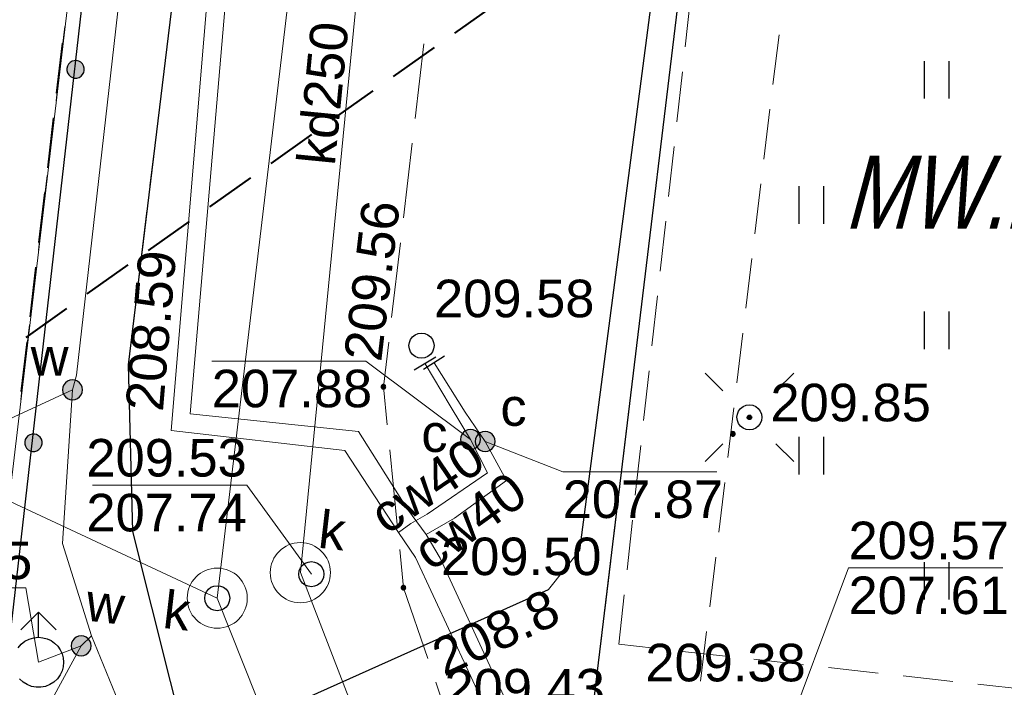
# Model space of a CAD drawing. Header units: metres. Extents: x 7419414 to 7419803, y 5549484 to 5549731.
# Tile 47 of 102: x 7419577 to 7419597, y 5549523 to 5549537. Entities that reach past the tile are written whole.
import ezdxf
from ezdxf.enums import TextEntityAlignment as Align

# ---------------------------------------------------------------- set-up
doc = ezdxf.new("R2010")
doc.units = ezdxf.units.M
doc.header["$MEASUREMENT"] = 0
doc.layers.get('0').update_dxf_attribs({"color": 250})
for name, color, linetype, lineweight in [('EGBP', 7, 'Continuous', 13), ('EGDE', 7, 'Continuous', 13), ('EGUG', 96, 'Continuous', 13), ('GUPPRZ_O', 7, 'Continuous', 13), ('LINIE ROZGRANICZAJĄCE MPZP', 212, 'Continuous', 0), ('OTKC', 7, 'Continuous', 13), ('OTKJ', 7, 'Continuous', 13), ('OTKK', 7, 'Continuous', 30), ('OTOO', 7, 'Continuous', 30), ('OTRS_O', 7, 'Continuous', 13), ('OTZT', 7, 'Continuous', 13), ('SUCP', 212, 'Continuous', 13), ('SUCP_O', 212, 'Continuous', 13), ('SUCW_O', 212, 'Continuous', 13), ('SUEP', 1, 'Continuous', 13), ('SUKP', 36, 'Continuous', 13), ('SUKP_O', 36, 'Continuous', 13), ('SULO', 7, 'Continuous', 30), ('SUPK', 7, 'Continuous', 13), ('SUPW_O', 7, 'Continuous', 13), ('SUWP', 5, 'Continuous', 13), ('SUWW_O', 5, 'Continuous', 13), ('TABELA', 8, 'Continuous', 0)]:
    doc.layers.add(name, color=color, linetype=linetype, lineweight=lineweight)
doc.styles.add('Arial', font='arial.ttf')

msp = doc.modelspace()

# ---------------------------------------------------------------- hatches: boundary and pattern name
at = {"linetype": 'Continuous'}
for points in [[(7419578.54, 5549535.651), (7419578.496, 5549535.662), (7419578.456, 5549535.684), (7419578.423, 5549535.716), (7419578.4, 5549535.755), (7419578.387, 5549535.799), (7419578.386, 5549535.845), (7419578.397, 5549535.889), (7419578.419, 5549535.929), (7419578.451, 5549535.962), (7419578.49, 5549535.985), (7419578.534, 5549535.998), (7419578.58, 5549535.999), (7419578.624, 5549535.988), (7419578.664, 5549535.966), (7419578.697, 5549535.934), (7419578.72, 5549535.895), (7419578.733, 5549535.851), (7419578.734, 5549535.805), (7419578.723, 5549535.761), (7419578.701, 5549535.721), (7419578.669, 5549535.688), (7419578.63, 5549535.665), (7419578.586, 5549535.652)], [(7419578.54, 5549535.651), (7419578.496, 5549535.662), (7419578.456, 5549535.684), (7419578.423, 5549535.716), (7419578.4, 5549535.755), (7419578.387, 5549535.799), (7419578.386, 5549535.845), (7419578.397, 5549535.889), (7419578.419, 5549535.929), (7419578.451, 5549535.962), (7419578.49, 5549535.985), (7419578.534, 5549535.998), (7419578.58, 5549535.999), (7419578.624, 5549535.988), (7419578.664, 5549535.966), (7419578.697, 5549535.934), (7419578.72, 5549535.895), (7419578.733, 5549535.851), (7419578.734, 5549535.805), (7419578.723, 5549535.761), (7419578.701, 5549535.721), (7419578.669, 5549535.688), (7419578.63, 5549535.665), (7419578.586, 5549535.652)], [(7419578.5, 5549529.23), (7419578.448, 5549529.237), (7419578.4, 5549529.257), (7419578.359, 5549529.289), (7419578.327, 5549529.33), (7419578.307, 5549529.378), (7419578.3, 5549529.43), (7419578.307, 5549529.482), (7419578.327, 5549529.53), (7419578.359, 5549529.571), (7419578.4, 5549529.603), (7419578.448, 5549529.623), (7419578.5, 5549529.63), (7419578.552, 5549529.623), (7419578.6, 5549529.603), (7419578.641, 5549529.571), (7419578.673, 5549529.53), (7419578.693, 5549529.482), (7419578.7, 5549529.43), (7419578.693, 5549529.378), (7419578.673, 5549529.33), (7419578.641, 5549529.289), (7419578.6, 5549529.257), (7419578.552, 5549529.237)], [(7419584.71, 5549529.445), (7419584.698, 5549529.447), (7419584.687, 5549529.451), (7419584.678, 5549529.458), (7419584.671, 5549529.468), (7419584.667, 5549529.478), (7419584.665, 5549529.49), (7419584.667, 5549529.502), (7419584.671, 5549529.513), (7419584.678, 5549529.522), (7419584.687, 5549529.529), (7419584.698, 5549529.533), (7419584.71, 5549529.535), (7419584.722, 5549529.533), (7419584.732, 5549529.529), (7419584.742, 5549529.522), (7419584.749, 5549529.513), (7419584.753, 5549529.502), (7419584.755, 5549529.49), (7419584.753, 5549529.478), (7419584.749, 5549529.468), (7419584.742, 5549529.458), (7419584.732, 5549529.451), (7419584.722, 5549529.447)], [(7419592.022, 5549528.835), (7419592.01, 5549528.836), (7419592, 5549528.84), (7419591.99, 5549528.846), (7419591.983, 5549528.854), (7419591.978, 5549528.864), (7419591.975, 5549528.874), (7419591.975, 5549528.886), (7419591.979, 5549528.898), (7419591.985, 5549528.909), (7419591.996, 5549528.918), (7419592.007, 5549528.923), (7419592.019, 5549528.925), (7419592.032, 5549528.923), (7419592.041, 5549528.92), (7419592.05, 5549528.913), (7419592.058, 5549528.904), (7419592.063, 5549528.893), (7419592.065, 5549528.881), (7419592.064, 5549528.872), (7419592.061, 5549528.861), (7419592.053, 5549528.85), (7419592.045, 5549528.842), (7419592.034, 5549528.837)], [(7419586.45, 5549528.24), (7419586.398, 5549528.247), (7419586.35, 5549528.267), (7419586.309, 5549528.299), (7419586.277, 5549528.34), (7419586.257, 5549528.388), (7419586.25, 5549528.44), (7419586.257, 5549528.492), (7419586.277, 5549528.54), (7419586.309, 5549528.581), (7419586.35, 5549528.613), (7419586.398, 5549528.633), (7419586.45, 5549528.64), (7419586.502, 5549528.633), (7419586.55, 5549528.613), (7419586.591, 5549528.581), (7419586.623, 5549528.54), (7419586.643, 5549528.492), (7419586.65, 5549528.44), (7419586.643, 5549528.388), (7419586.623, 5549528.34), (7419586.591, 5549528.299), (7419586.55, 5549528.267), (7419586.502, 5549528.247)], [(7419586.74, 5549528.2), (7419586.688, 5549528.207), (7419586.64, 5549528.227), (7419586.599, 5549528.259), (7419586.567, 5549528.3), (7419586.547, 5549528.348), (7419586.54, 5549528.4), (7419586.547, 5549528.452), (7419586.567, 5549528.5), (7419586.599, 5549528.541), (7419586.64, 5549528.573), (7419586.688, 5549528.593), (7419586.74, 5549528.6), (7419586.792, 5549528.593), (7419586.84, 5549528.573), (7419586.881, 5549528.541), (7419586.913, 5549528.5), (7419586.933, 5549528.452), (7419586.94, 5549528.4), (7419586.933, 5549528.348), (7419586.913, 5549528.3), (7419586.881, 5549528.259), (7419586.84, 5549528.227), (7419586.792, 5549528.207)], [(7419591.69, 5549528.505), (7419591.678, 5549528.507), (7419591.668, 5549528.511), (7419591.658, 5549528.518), (7419591.651, 5549528.527), (7419591.647, 5549528.538), (7419591.645, 5549528.55), (7419591.647, 5549528.562), (7419591.651, 5549528.573), (7419591.658, 5549528.582), (7419591.668, 5549528.589), (7419591.678, 5549528.593), (7419591.69, 5549528.595), (7419591.702, 5549528.593), (7419591.713, 5549528.589), (7419591.722, 5549528.582), (7419591.729, 5549528.573), (7419591.733, 5549528.562), (7419591.735, 5549528.55), (7419591.733, 5549528.538), (7419591.729, 5549528.527), (7419591.722, 5549528.518), (7419591.713, 5549528.511), (7419591.702, 5549528.507)], [(7419577.699, 5549528.198), (7419577.655, 5549528.209), (7419577.615, 5549528.232), (7419577.582, 5549528.263), (7419577.558, 5549528.302), (7419577.546, 5549528.346), (7419577.545, 5549528.392), (7419577.556, 5549528.436), (7419577.578, 5549528.476), (7419577.61, 5549528.509), (7419577.649, 5549528.533), (7419577.693, 5549528.545), (7419577.738, 5549528.546), (7419577.783, 5549528.535), (7419577.823, 5549528.513), (7419577.855, 5549528.481), (7419577.879, 5549528.442), (7419577.892, 5549528.398), (7419577.893, 5549528.353), (7419577.882, 5549528.308), (7419577.859, 5549528.268), (7419577.828, 5549528.235), (7419577.789, 5549528.212), (7419577.745, 5549528.199)], [(7419577.699, 5549528.198), (7419577.655, 5549528.209), (7419577.615, 5549528.232), (7419577.582, 5549528.263), (7419577.558, 5549528.302), (7419577.546, 5549528.346), (7419577.545, 5549528.392), (7419577.556, 5549528.436), (7419577.578, 5549528.476), (7419577.61, 5549528.509), (7419577.649, 5549528.533), (7419577.693, 5549528.545), (7419577.738, 5549528.546), (7419577.783, 5549528.535), (7419577.823, 5549528.513), (7419577.855, 5549528.481), (7419577.879, 5549528.442), (7419577.892, 5549528.398), (7419577.893, 5549528.353), (7419577.882, 5549528.308), (7419577.859, 5549528.268), (7419577.828, 5549528.235), (7419577.789, 5549528.212), (7419577.745, 5549528.199)], [(7419585.11, 5549525.435), (7419585.098, 5549525.437), (7419585.087, 5549525.441), (7419585.078, 5549525.448), (7419585.071, 5549525.458), (7419585.067, 5549525.468), (7419585.065, 5549525.48), (7419585.067, 5549525.492), (7419585.071, 5549525.503), (7419585.078, 5549525.512), (7419585.087, 5549525.519), (7419585.098, 5549525.523), (7419585.11, 5549525.525), (7419585.122, 5549525.523), (7419585.132, 5549525.519), (7419585.142, 5549525.512), (7419585.149, 5549525.503), (7419585.153, 5549525.492), (7419585.155, 5549525.48), (7419585.153, 5549525.468), (7419585.149, 5549525.458), (7419585.142, 5549525.448), (7419585.132, 5549525.441), (7419585.122, 5549525.437)], [(7419578.67, 5549524.12), (7419578.618, 5549524.127), (7419578.57, 5549524.147), (7419578.529, 5549524.179), (7419578.497, 5549524.22), (7419578.477, 5549524.268), (7419578.47, 5549524.32), (7419578.477, 5549524.372), (7419578.497, 5549524.42), (7419578.529, 5549524.461), (7419578.57, 5549524.493), (7419578.618, 5549524.513), (7419578.67, 5549524.52), (7419578.722, 5549524.513), (7419578.77, 5549524.493), (7419578.811, 5549524.461), (7419578.843, 5549524.42), (7419578.863, 5549524.372), (7419578.87, 5549524.32), (7419578.863, 5549524.268), (7419578.843, 5549524.22), (7419578.811, 5549524.179), (7419578.77, 5549524.147), (7419578.722, 5549524.127)]]:
    msp.add_hatch(color=0, dxfattribs=at).paths.add_polyline_path(points)

# ---------------------------------------------------------------- linework, layer by layer
at = {"color": 0, "linetype": 'Continuous'}
for p, q in [((7419595.508, 5549535.991), (7419595.508, 5549535.241)), ((7419596.008, 5549535.241), (7419596.008, 5549535.991)), ((7419593.008, 5549533.491), (7419593.008, 5549532.741)), ((7419593.508, 5549532.741), (7419593.508, 5549533.491)), ((7419595.508, 5549530.991), (7419595.508, 5549530.241)), ((7419596.008, 5549530.241), (7419596.008, 5549530.991)), ((7419585.755, 5549530.078), (7419585.325, 5549529.822)), ((7419585.932, 5549530.103), (7419585.508, 5549529.837)), ((7419591.136, 5549529.764), (7419591.49, 5549529.41)), ((7419592.904, 5549529.764), (7419592.55, 5549529.41)), ((7419593.008, 5549528.491), (7419593.008, 5549527.741)), ((7419593.508, 5549527.741), (7419593.508, 5549528.491)), ((7419591.136, 5549527.996), (7419591.49, 5549528.35)), ((7419592.904, 5549527.996), (7419592.55, 5549528.35)), ((7419595.508, 5549525.991), (7419595.508, 5549525.241)), ((7419596.008, 5549525.241), (7419596.008, 5549525.991)), ((7419577.82, 5549524.49), (7419577.82, 5549524.99))]:
    msp.add_line(p, q, dxfattribs=at)
at = {"color": 0, "linetype": 'Continuous', "flags": 128}
for points in [[(7419578.54, 5549535.651), (7419578.586, 5549535.652), (7419578.63, 5549535.665), (7419578.669, 5549535.688), (7419578.701, 5549535.721), (7419578.723, 5549535.761), (7419578.734, 5549535.805), (7419578.733, 5549535.851), (7419578.72, 5549535.895), (7419578.697, 5549535.934), (7419578.664, 5549535.966), (7419578.624, 5549535.988), (7419578.58, 5549535.999), (7419578.534, 5549535.998), (7419578.49, 5549535.985), (7419578.451, 5549535.962), (7419578.419, 5549535.929), (7419578.397, 5549535.889), (7419578.386, 5549535.845), (7419578.387, 5549535.799), (7419578.4, 5549535.755), (7419578.423, 5549535.716), (7419578.456, 5549535.684), (7419578.496, 5549535.662), (7419578.54, 5549535.651)], [(7419578.54, 5549535.651), (7419578.586, 5549535.652), (7419578.63, 5549535.665), (7419578.669, 5549535.688), (7419578.701, 5549535.721), (7419578.723, 5549535.761), (7419578.734, 5549535.805), (7419578.733, 5549535.851), (7419578.72, 5549535.895), (7419578.697, 5549535.934), (7419578.664, 5549535.966), (7419578.624, 5549535.988), (7419578.58, 5549535.999), (7419578.534, 5549535.998), (7419578.49, 5549535.985), (7419578.451, 5549535.962), (7419578.419, 5549535.929), (7419578.397, 5549535.889), (7419578.386, 5549535.845), (7419578.387, 5549535.799), (7419578.4, 5549535.755), (7419578.423, 5549535.716), (7419578.456, 5549535.684), (7419578.496, 5549535.662), (7419578.54, 5549535.651)], [(7419585.47, 5549530.56), (7419585.535, 5549530.551), (7419585.595, 5549530.527), (7419585.647, 5549530.487), (7419585.687, 5549530.435), (7419585.711, 5549530.375), (7419585.72, 5549530.31), (7419585.711, 5549530.245), (7419585.687, 5549530.185), (7419585.647, 5549530.133), (7419585.595, 5549530.093), (7419585.535, 5549530.069), (7419585.47, 5549530.06), (7419585.405, 5549530.069), (7419585.345, 5549530.093), (7419585.293, 5549530.133), (7419585.253, 5549530.185), (7419585.229, 5549530.245), (7419585.22, 5549530.31), (7419585.229, 5549530.375), (7419585.253, 5549530.435), (7419585.293, 5549530.487), (7419585.345, 5549530.527), (7419585.405, 5549530.551), (7419585.47, 5549530.56)], [(7419578.3, 5549529.43), (7419578.307, 5549529.378), (7419578.327, 5549529.33), (7419578.359, 5549529.289), (7419578.4, 5549529.257), (7419578.448, 5549529.237), (7419578.5, 5549529.23), (7419578.552, 5549529.237), (7419578.6, 5549529.257), (7419578.641, 5549529.289), (7419578.673, 5549529.33), (7419578.693, 5549529.378), (7419578.7, 5549529.43), (7419578.693, 5549529.482), (7419578.673, 5549529.53), (7419578.641, 5549529.571), (7419578.6, 5549529.603), (7419578.552, 5549529.623), (7419578.5, 5549529.63), (7419578.448, 5549529.623), (7419578.4, 5549529.603), (7419578.359, 5549529.571), (7419578.327, 5549529.53), (7419578.307, 5549529.482), (7419578.3, 5549529.43)], [(7419584.665, 5549529.49), (7419584.667, 5549529.478), (7419584.671, 5549529.468), (7419584.678, 5549529.458), (7419584.687, 5549529.451), (7419584.698, 5549529.447), (7419584.71, 5549529.445), (7419584.722, 5549529.447), (7419584.732, 5549529.451), (7419584.742, 5549529.458), (7419584.749, 5549529.468), (7419584.753, 5549529.478), (7419584.755, 5549529.49), (7419584.753, 5549529.502), (7419584.749, 5549529.513), (7419584.742, 5549529.522), (7419584.732, 5549529.529), (7419584.722, 5549529.533), (7419584.71, 5549529.535), (7419584.698, 5549529.533), (7419584.687, 5549529.529), (7419584.678, 5549529.522), (7419584.671, 5549529.513), (7419584.667, 5549529.502), (7419584.665, 5549529.49)], [(7419592.02, 5549529.13), (7419592.085, 5549529.121), (7419592.145, 5549529.097), (7419592.197, 5549529.057), (7419592.237, 5549529.005), (7419592.261, 5549528.945), (7419592.27, 5549528.88), (7419592.261, 5549528.815), (7419592.237, 5549528.755), (7419592.197, 5549528.703), (7419592.145, 5549528.663), (7419592.085, 5549528.639), (7419592.02, 5549528.63), (7419591.955, 5549528.639), (7419591.895, 5549528.663), (7419591.843, 5549528.703), (7419591.803, 5549528.755), (7419591.779, 5549528.815), (7419591.77, 5549528.88), (7419591.779, 5549528.945), (7419591.803, 5549529.005), (7419591.843, 5549529.057), (7419591.895, 5549529.097), (7419591.955, 5549529.121), (7419592.02, 5549529.13)], [(7419592.019, 5549528.925), (7419592.032, 5549528.923), (7419592.041, 5549528.92), (7419592.05, 5549528.913), (7419592.058, 5549528.904), (7419592.063, 5549528.893), (7419592.065, 5549528.881), (7419592.064, 5549528.872), (7419592.061, 5549528.861), (7419592.053, 5549528.85), (7419592.045, 5549528.842), (7419592.034, 5549528.837), (7419592.022, 5549528.835), (7419592.01, 5549528.836), (7419592, 5549528.84), (7419591.99, 5549528.846), (7419591.983, 5549528.854), (7419591.978, 5549528.864), (7419591.975, 5549528.874), (7419591.975, 5549528.886), (7419591.979, 5549528.898), (7419591.985, 5549528.909), (7419591.996, 5549528.918), (7419592.007, 5549528.923), (7419592.019, 5549528.925)], [(7419586.25, 5549528.44), (7419586.257, 5549528.388), (7419586.277, 5549528.34), (7419586.309, 5549528.299), (7419586.35, 5549528.267), (7419586.398, 5549528.247), (7419586.45, 5549528.24), (7419586.502, 5549528.247), (7419586.55, 5549528.267), (7419586.591, 5549528.299), (7419586.623, 5549528.34), (7419586.643, 5549528.388), (7419586.65, 5549528.44), (7419586.643, 5549528.492), (7419586.623, 5549528.54), (7419586.591, 5549528.581), (7419586.55, 5549528.613), (7419586.502, 5549528.633), (7419586.45, 5549528.64), (7419586.398, 5549528.633), (7419586.35, 5549528.613), (7419586.309, 5549528.581), (7419586.277, 5549528.54), (7419586.257, 5549528.492), (7419586.25, 5549528.44)], [(7419586.54, 5549528.4), (7419586.547, 5549528.348), (7419586.567, 5549528.3), (7419586.599, 5549528.259), (7419586.64, 5549528.227), (7419586.688, 5549528.207), (7419586.74, 5549528.2), (7419586.792, 5549528.207), (7419586.84, 5549528.227), (7419586.881, 5549528.259), (7419586.913, 5549528.3), (7419586.933, 5549528.348), (7419586.94, 5549528.4), (7419586.933, 5549528.452), (7419586.913, 5549528.5), (7419586.881, 5549528.541), (7419586.84, 5549528.573), (7419586.792, 5549528.593), (7419586.74, 5549528.6), (7419586.688, 5549528.593), (7419586.64, 5549528.573), (7419586.599, 5549528.541), (7419586.567, 5549528.5), (7419586.547, 5549528.452), (7419586.54, 5549528.4)], [(7419591.645, 5549528.55), (7419591.647, 5549528.538), (7419591.651, 5549528.527), (7419591.658, 5549528.518), (7419591.668, 5549528.511), (7419591.678, 5549528.507), (7419591.69, 5549528.505), (7419591.702, 5549528.507), (7419591.713, 5549528.511), (7419591.722, 5549528.518), (7419591.729, 5549528.527), (7419591.733, 5549528.538), (7419591.735, 5549528.55), (7419591.733, 5549528.562), (7419591.729, 5549528.573), (7419591.722, 5549528.582), (7419591.713, 5549528.589), (7419591.702, 5549528.593), (7419591.69, 5549528.595), (7419591.678, 5549528.593), (7419591.668, 5549528.589), (7419591.658, 5549528.582), (7419591.651, 5549528.573), (7419591.647, 5549528.562), (7419591.645, 5549528.55)], [(7419577.699, 5549528.198), (7419577.745, 5549528.199), (7419577.789, 5549528.212), (7419577.828, 5549528.235), (7419577.859, 5549528.268), (7419577.882, 5549528.308), (7419577.893, 5549528.353), (7419577.892, 5549528.398), (7419577.879, 5549528.442), (7419577.855, 5549528.481), (7419577.823, 5549528.513), (7419577.783, 5549528.535), (7419577.738, 5549528.546), (7419577.693, 5549528.545), (7419577.649, 5549528.533), (7419577.61, 5549528.509), (7419577.578, 5549528.476), (7419577.556, 5549528.436), (7419577.545, 5549528.392), (7419577.546, 5549528.346), (7419577.558, 5549528.302), (7419577.582, 5549528.263), (7419577.615, 5549528.232), (7419577.655, 5549528.209), (7419577.699, 5549528.198)], [(7419577.699, 5549528.198), (7419577.745, 5549528.199), (7419577.789, 5549528.212), (7419577.828, 5549528.235), (7419577.859, 5549528.268), (7419577.882, 5549528.308), (7419577.893, 5549528.353), (7419577.892, 5549528.398), (7419577.879, 5549528.442), (7419577.855, 5549528.481), (7419577.823, 5549528.513), (7419577.783, 5549528.535), (7419577.738, 5549528.546), (7419577.693, 5549528.545), (7419577.649, 5549528.533), (7419577.61, 5549528.509), (7419577.578, 5549528.476), (7419577.556, 5549528.436), (7419577.545, 5549528.392), (7419577.546, 5549528.346), (7419577.558, 5549528.302), (7419577.582, 5549528.263), (7419577.615, 5549528.232), (7419577.655, 5549528.209), (7419577.699, 5549528.198)], [(7419583.27, 5549526), (7419583.335, 5549525.991), (7419583.395, 5549525.967), (7419583.447, 5549525.927), (7419583.487, 5549525.875), (7419583.511, 5549525.815), (7419583.52, 5549525.75), (7419583.511, 5549525.685), (7419583.487, 5549525.625), (7419583.447, 5549525.573), (7419583.395, 5549525.533), (7419583.335, 5549525.509), (7419583.27, 5549525.5), (7419583.205, 5549525.509), (7419583.145, 5549525.533), (7419583.093, 5549525.573), (7419583.053, 5549525.625), (7419583.029, 5549525.685), (7419583.02, 5549525.75), (7419583.029, 5549525.815), (7419583.053, 5549525.875), (7419583.093, 5549525.927), (7419583.145, 5549525.967), (7419583.205, 5549525.991), (7419583.27, 5549526)], [(7419581.39, 5549525.52), (7419581.455, 5549525.511), (7419581.515, 5549525.487), (7419581.567, 5549525.447), (7419581.607, 5549525.395), (7419581.631, 5549525.335), (7419581.64, 5549525.27), (7419581.631, 5549525.205), (7419581.607, 5549525.145), (7419581.567, 5549525.093), (7419581.515, 5549525.053), (7419581.455, 5549525.029), (7419581.39, 5549525.02), (7419581.325, 5549525.029), (7419581.265, 5549525.053), (7419581.213, 5549525.093), (7419581.173, 5549525.145), (7419581.149, 5549525.205), (7419581.14, 5549525.27), (7419581.149, 5549525.335), (7419581.173, 5549525.395), (7419581.213, 5549525.447), (7419581.265, 5549525.487), (7419581.325, 5549525.511), (7419581.39, 5549525.52)], [(7419585.065, 5549525.48), (7419585.067, 5549525.468), (7419585.071, 5549525.458), (7419585.078, 5549525.448), (7419585.087, 5549525.441), (7419585.098, 5549525.437), (7419585.11, 5549525.435), (7419585.122, 5549525.437), (7419585.132, 5549525.441), (7419585.142, 5549525.448), (7419585.149, 5549525.458), (7419585.153, 5549525.468), (7419585.155, 5549525.48), (7419585.153, 5549525.492), (7419585.149, 5549525.503), (7419585.142, 5549525.512), (7419585.132, 5549525.519), (7419585.122, 5549525.523), (7419585.11, 5549525.525), (7419585.098, 5549525.523), (7419585.087, 5549525.519), (7419585.078, 5549525.512), (7419585.071, 5549525.503), (7419585.067, 5549525.492), (7419585.065, 5549525.48)], [(7419578.47, 5549524.32), (7419578.477, 5549524.268), (7419578.497, 5549524.22), (7419578.529, 5549524.179), (7419578.57, 5549524.147), (7419578.618, 5549524.127), (7419578.67, 5549524.12), (7419578.722, 5549524.127), (7419578.77, 5549524.147), (7419578.811, 5549524.179), (7419578.843, 5549524.22), (7419578.863, 5549524.268), (7419578.87, 5549524.32), (7419578.863, 5549524.372), (7419578.843, 5549524.42), (7419578.811, 5549524.461), (7419578.77, 5549524.493), (7419578.722, 5549524.513), (7419578.67, 5549524.52), (7419578.618, 5549524.513), (7419578.57, 5549524.493), (7419578.529, 5549524.461), (7419578.497, 5549524.42), (7419578.477, 5549524.372), (7419578.47, 5549524.32)]]:
    msp.add_lwpolyline(points, close=True, dxfattribs=at)
for points in [[(7419577.466, 5549524.636), (7419577.82, 5549524.99), (7419578.174, 5549524.636)], [(7419577.413, 5549524.28), (7419577.475, 5549524.352), (7419577.55, 5549524.411), (7419577.634, 5549524.454), (7419577.725, 5549524.481), (7419577.82, 5549524.49), (7419577.82, 5549524.49), (7419577.907, 5549524.482), (7419577.991, 5549524.46), (7419578.07, 5549524.423), (7419578.141, 5549524.373), (7419578.203, 5549524.311), (7419578.253, 5549524.24), (7419578.29, 5549524.161), (7419578.312, 5549524.077), (7419578.32, 5549523.99), (7419578.312, 5549523.903), (7419578.29, 5549523.819), (7419578.253, 5549523.74), (7419578.198, 5549523.663), (7419578.129, 5549523.597), (7419578.049, 5549523.546), (7419577.961, 5549523.51), (7419577.868, 5549523.492), (7419577.772, 5549523.492), (7419577.679, 5549523.51), (7419577.591, 5549523.546), (7419577.511, 5549523.597), (7419577.442, 5549523.663)]]:
    msp.add_lwpolyline(points, dxfattribs=at)
at = {"layer": 'EGBP', "color": 250, "linetype": 'Continuous', "lineweight": 13}
for p, q in [((7419590.846, 5549537.265), (7419590.735, 5549536.271)), ((7419590.68, 5549535.774), (7419590.57, 5549534.78)), ((7419590.514, 5549534.283), (7419590.404, 5549533.289)), ((7419590.349, 5549532.792), (7419590.238, 5549531.799)), ((7419590.183, 5549531.302), (7419590.072, 5549530.308)), ((7419590.017, 5549529.811), (7419589.907, 5549528.817)), ((7419589.851, 5549528.32), (7419589.741, 5549527.326)), ((7419589.686, 5549526.829), (7419589.575, 5549525.835)), ((7419589.52, 5549525.338), (7419589.41, 5549524.35)), ((7419589.41, 5549524.35), (7419590.119, 5549524.271)), ((7419590.615, 5549524.216), (7419591.609, 5549524.106)), ((7419592.106, 5549524.051), (7419593.1, 5549523.941)), ((7419593.597, 5549523.886), (7419594.591, 5549523.775)), ((7419595.088, 5549523.72), (7419596.082, 5549523.61)), ((7419596.579, 5549523.555), (7419597.573, 5549523.444))]:
    msp.add_line(p, q, dxfattribs=at)
at = {"layer": 'EGDE', "color": 250, "linetype": 'Continuous', "lineweight": 0, "flags": 128}
msp.add_lwpolyline([(7419584.48, 5549588.54), (7419590.93, 5549644.33), (7419562.5, 5549640.55), (7419548.95, 5549525.8), (7419576.9, 5549524.47), (7419583.97, 5549584.15), (7419584.48, 5549588.54)], close=True, dxfattribs=at)
msp.add_lwpolyline([(7419614.422, 5549585.169), (7419584.48, 5549588.54), (7419583.97, 5549584.15), (7419576.9, 5549524.47), (7419548.95, 5549525.8), (7419545.1, 5549496.74), (7419545.083, 5549495.993)], dxfattribs=at)
at = {"layer": 'EGUG', "color": 96, "linetype": 'Continuous', "lineweight": 13}
for p, q in [((7419578.288, 5549536.187), (7419578.347, 5549536.683)), ((7419578.347, 5549536.683), (7419578.288, 5549536.187)), ((7419578.17, 5549535.194), (7419578.229, 5549535.69)), ((7419578.229, 5549535.69), (7419578.17, 5549535.194)), ((7419578.053, 5549534.201), (7419578.112, 5549534.697)), ((7419578.112, 5549534.697), (7419578.053, 5549534.201)), ((7419577.935, 5549533.208), (7419577.994, 5549533.704)), ((7419577.994, 5549533.704), (7419577.935, 5549533.208)), ((7419577.817, 5549532.215), (7419577.876, 5549532.711)), ((7419577.876, 5549532.711), (7419577.817, 5549532.215)), ((7419577.7, 5549531.221), (7419577.759, 5549531.718)), ((7419577.759, 5549531.718), (7419577.7, 5549531.221)), ((7419577.582, 5549530.228), (7419577.641, 5549530.725)), ((7419577.641, 5549530.725), (7419577.582, 5549530.228)), ((7419577.465, 5549529.235), (7419577.523, 5549529.732)), ((7419577.523, 5549529.732), (7419577.465, 5549529.235))]:
    msp.add_line(p, q, dxfattribs=at)
at = {"layer": 'GUPPRZ_O', "color": 212, "linetype": 'Continuous', "lineweight": 13, "flags": 128}
for points in [[(7419586.45, 5549528.44), (7419584.36, 5549530.002), (7419581.28, 5549530.002)], [(7419586.74, 5549528.4), (7419588.29, 5549527.792), (7419591.37, 5549527.792)]]:
    msp.add_lwpolyline(points, dxfattribs=at)
at = {"layer": 'GUPPRZ_O', "color": 5, "linetype": 'Continuous', "lineweight": 13, "flags": 128}
for points in [[(7419578.5, 5549529.43), (7419576.88, 5549528.685), (7419573.8, 5549528.685)], [(7419577.82, 5549523.99), (7419577.57, 5549525.477), (7419574.49, 5549525.477)], [(7419578.67, 5549524.32), (7419576.97, 5549521.197), (7419573.89, 5549521.197)]]:
    msp.add_lwpolyline(points, dxfattribs=at)
at = {"layer": 'GUPPRZ_O', "color": 36, "linetype": 'Continuous', "lineweight": 13, "flags": 128}
for points in [[(7419581.39, 5549525.27), (7419576.55, 5549527.526), (7419573.47, 5549527.526)], [(7419583.27, 5549525.75), (7419581.98, 5549527.526), (7419578.9, 5549527.526)], [(7419592.62, 5549522.19), (7419594, 5549525.876), (7419597.08, 5549525.876)]]:
    msp.add_lwpolyline(points, dxfattribs=at)
at = {"layer": 'LINIE ROZGRANICZAJĄCE MPZP', "color": 1, "linetype": 'Continuous', "lineweight": 40}
for p, q in [((7419586.945, 5549537.128), (7419586.129, 5549536.549)), ((7419585.722, 5549536.26), (7419584.906, 5549535.682)), ((7419584.498, 5549535.393), (7419583.682, 5549534.814)), ((7419583.274, 5549534.525), (7419582.459, 5549533.947)), ((7419582.051, 5549533.657), (7419581.235, 5549533.079)), ((7419580.827, 5549532.79), (7419580.011, 5549532.211)), ((7419579.603, 5549531.922), (7419578.788, 5549531.344)), ((7419578.38, 5549531.055), (7419577.564, 5549530.476))]:
    msp.add_line(p, q, dxfattribs=at)
at = {"layer": 'LINIE ROZGRANICZAJĄCE MPZP', "color": 212, "linetype": 'Continuous', "lineweight": 40}
for p, q in [((7419578.187, 5549535.351), (7419578.305, 5549536.345)), ((7419578.011, 5549533.862), (7419578.129, 5549534.855)), ((7419577.835, 5549532.372), (7419577.952, 5549533.365)), ((7419577.659, 5549530.883), (7419577.776, 5549531.876)), ((7419577.482, 5549529.393), (7419577.6, 5549530.386))]:
    msp.add_line(p, q, dxfattribs=at)
at = {"layer": 'OTKC', "color": 250, "linetype": 'Continuous', "lineweight": 13}
for p, q in [((7419592.611, 5549536.516), (7419592.49, 5549535.523)), ((7419590.39, 5549535.442), (7419590.51, 5549536.435)), ((7419590.21, 5549533.953), (7419590.33, 5549534.946)), ((7419592.43, 5549535.027), (7419592.309, 5549534.034)), ((7419592.249, 5549533.538), (7419592.129, 5549532.545)), ((7419590.03, 5549532.464), (7419590.15, 5549533.457)), ((7419589.85, 5549530.975), (7419589.97, 5549531.968)), ((7419592.069, 5549532.049), (7419591.948, 5549531.056)), ((7419591.888, 5549530.56), (7419591.768, 5549529.567)), ((7419589.669, 5549529.486), (7419589.79, 5549530.479)), ((7419589.489, 5549527.997), (7419589.609, 5549528.989)), ((7419591.707, 5549529.07), (7419591.587, 5549528.078)), ((7419589.309, 5549526.508), (7419589.429, 5549527.5)), ((7419591.527, 5549527.581), (7419591.406, 5549526.589)), ((7419591.346, 5549526.092), (7419591.226, 5549525.1)), ((7419589.129, 5549525.018), (7419589.249, 5549526.011)), ((7419588.948, 5549523.529), (7419589.069, 5549524.522)), ((7419591.165, 5549524.603), (7419591.045, 5549523.611))]:
    msp.add_line(p, q, dxfattribs=at)
at = {"layer": 'OTKJ', "color": 250, "linetype": 'Continuous', "lineweight": 13}
for p, q in [((7419580.287, 5549535.49), (7419580.469, 5549536.979)), ((7419585.519, 5549536.336), (7419585.343, 5549534.847)), ((7419580.046, 5549533.505), (7419580.227, 5549534.994)), ((7419585.284, 5549534.35), (7419585.108, 5549532.86)), ((7419579.804, 5549531.52), (7419579.985, 5549533.009)), ((7419585.05, 5549532.364), (7419584.874, 5549530.874)), ((7419579.61, 5549529.93), (7419579.743, 5549531.023)), ((7419584.815, 5549530.378), (7419584.71, 5549529.49)), ((7419579.648, 5549528.515), (7419579.61, 5549529.93)), ((7419584.71, 5549529.49), (7419584.786, 5549528.729)), ((7419584.836, 5549528.231), (7419584.984, 5549526.739)), ((7419579.7, 5549526.6), (7419579.662, 5549528.015)), ((7419579.961, 5549525.562), (7419579.7, 5549526.6)), ((7419585.034, 5549526.241), (7419585.11, 5549525.48)), ((7419585.11, 5549525.48), (7419585.594, 5549524.067)), ((7419580.448, 5549523.623), (7419580.082, 5549525.077)), ((7419585.756, 5549523.593), (7419586.24, 5549522.18))]:
    msp.add_line(p, q, dxfattribs=at)
at = {"layer": 'OTKK', "color": 250, "linetype": 'Continuous', "lineweight": 30, "flags": 128}
msp.add_lwpolyline([(7419590.37, 5549618.39), (7419587.76, 5549597.15), (7419585.23, 5549576.35), (7419583.87, 5549565.17), (7419581.63, 5549546.51), (7419579.61, 5549529.93), (7419579.7, 5549526.6), (7419580.83, 5549522.1), (7419581.7, 5549519.98), (7419582.06, 5549519.17), (7419586.17, 5549509.34), (7419587.79, 5549506.26), (7419589.72, 5549503.95), (7419591.64, 5549502), (7419592.17, 5549508.76), (7419591.86, 5549509.38), (7419590.48, 5549512.11), (7419587.45, 5549519.31), (7419586.24, 5549522.18), (7419588.79, 5549522.22), (7419591.57, 5549545.19), (7419592.52, 5549553.02), (7419587.56, 5549553.61)], dxfattribs=at)
at = {"layer": 'OTOO', "color": 250, "linetype": 'Continuous', "lineweight": 30, "flags": 128}
msp.add_lwpolyline([(7419577.24, 5549524.39), (7419579.86, 5549547.34), (7419581.94, 5549565.5), (7419583.97, 5549583.38), (7419586.18, 5549602.37), (7419588.48, 5549621.66), (7419591.01, 5549644.3)], dxfattribs=at)
at = {"layer": 'OTZT', "color": 250, "linetype": 'Continuous', "lineweight": 13}
for p, q in [((7419592.49, 5549535.523), (7419592.611, 5549536.516)), ((7419592.309, 5549534.034), (7419592.43, 5549535.027)), ((7419592.129, 5549532.545), (7419592.249, 5549533.538)), ((7419591.948, 5549531.056), (7419592.069, 5549532.049)), ((7419591.768, 5549529.567), (7419591.888, 5549530.56)), ((7419591.587, 5549528.078), (7419591.707, 5549529.07)), ((7419591.406, 5549526.589), (7419591.527, 5549527.581)), ((7419591.226, 5549525.1), (7419591.346, 5549526.092)), ((7419591.045, 5549523.611), (7419591.165, 5549524.603))]:
    msp.add_line(p, q, dxfattribs=at)
at = {"layer": 'SUCP', "color": 212, "linetype": 'Continuous', "lineweight": 13, "flags": 128}
for points in [[(7419585.01, 5549526.58), (7419584.66, 5549527.12), (7419583.94, 5549528.22), (7419580.47, 5549528.62), (7419581.45, 5549540.34), (7419582.67, 5549552.25), (7419583.94, 5549564.17), (7419585.59, 5549576.22), (7419590.84, 5549575.56)], [(7419585.56, 5549526.54), (7419585.19, 5549527.05), (7419584.21, 5549528.6), (7419580.85, 5549528.95), (7419581.78, 5549539.82), (7419582.97, 5549551.74), (7419584.3, 5549563.65), (7419585.86, 5549575.67), (7419590.888, 5549575.093)], [(7419585.72, 5549529.97), (7419586.34, 5549528.98), (7419586.74, 5549528.4), (7419587.17, 5549527.62), (7419586.13, 5549526.87), (7419585.56, 5549526.54)], [(7419585.54, 5549529.95), (7419586.04, 5549529.11), (7419586.45, 5549528.44), (7419586.79, 5549527.77), (7419585.58, 5549526.95), (7419585.26, 5549526.76), (7419585.01, 5549526.58)], [(7419589.48, 5549517.11), (7419589.23, 5549517.74), (7419585.35, 5549526.08), (7419585.01, 5549526.58)], [(7419590, 5549517.01), (7419589.7, 5549517.72), (7419585.84, 5549526.07), (7419585.56, 5549526.54)]]:
    msp.add_lwpolyline(points, dxfattribs=at)
at = {"layer": 'SUEP', "color": 1, "linetype": 'Continuous', "lineweight": 13, "flags": 128}
msp.add_lwpolyline([(7419569.81, 5549517.3), (7419569.5, 5549517.34), (7419570.15, 5549520.38), (7419571.2, 5549521.31), (7419577.705, 5549520.836), (7419588.006, 5549525.443), (7419588.633, 5549526.228), (7419592.632, 5549556.813), (7419593.553, 5549559.066), (7419593.801, 5549560.452), (7419593.97, 5549561.61), (7419595.61, 5549561.28)], dxfattribs=at)
at = {"layer": 'SUKP', "color": 36, "linetype": 'Continuous', "lineweight": 13, "flags": 128}
for points in [[(7419587.73, 5549509.36), (7419581.39, 5549525.27), (7419584.9, 5549554.76)], [(7419585.3, 5549519.97), (7419583.05, 5549525.78), (7419584.94, 5549545.04)]]:
    msp.add_lwpolyline(points, dxfattribs=at)
at = {"layer": 'SULO', "color": 250, "linetype": 'Continuous', "lineweight": 30, "flags": 128}
for points in [[(7419588.633, 5549526.228), (7419592.632, 5549556.813), (7419593.553, 5549559.066)], [(7419569.5, 5549517.34), (7419570.15, 5549520.38), (7419571.2, 5549521.31), (7419577.705, 5549520.836), (7419588.006, 5549525.443)]]:
    msp.add_lwpolyline(points, dxfattribs=at)
at = {"layer": 'SUPK', "color": 36, "linetype": 'Continuous', "lineweight": 13, "flags": 128}
for points in [[(7419583.05, 5549525.18, -1), (7419583.05, 5549526.38, -1), (7419583.05, 5549525.18)], [(7419581.39, 5549524.67, -1), (7419581.39, 5549525.87, -1), (7419581.39, 5549524.67)]]:
    msp.add_lwpolyline(points, format="xyb", dxfattribs=at)
at = {"layer": 'SUWP', "color": 5, "linetype": 'Continuous', "lineweight": 13}
for p, q in [((7419578.88, 5549524.52), (7419578.67, 5549524.32)), ((7419578.88, 5549524.52), (7419581.82, 5549517.33)), ((7419578.67, 5549524.32), (7419577.82, 5549523.99))]:
    msp.add_line(p, q, dxfattribs=at)
at = {"layer": 'SUWP', "color": 5, "linetype": 'Continuous', "lineweight": 13, "flags": 128}
msp.add_lwpolyline([(7419583.88, 5549572.68), (7419581.55, 5549554.25), (7419579.91, 5549541.44), (7419578.58, 5549529.72), (7419578.5, 5549529.43), (7419578.3, 5549526.36), (7419578.88, 5549524.52)], dxfattribs=at)

# ---------------------------------------------------------------- texts
at = {"layer": 'GUPPRZ_O', "color": 212, "linetype": 'Continuous', "lineweight": 0, "style": 'Arial'}
msp.add_text('208.59', height=0.75, rotation=85.22, dxfattribs=at).set_placement((7419580.571, 5549532.174), align=Align.RIGHT)
for s, p in [('209.58', (7419585.72, 5549530.877)), ('207.88', (7419581.28, 5549529.08)), ('207.87', (7419588.29, 5549526.87))]:
    msp.add_text(s, height=0.75, dxfattribs=at).set_placement(p)
at = {"layer": 'GUPPRZ_O', "color": 36, "linetype": 'Continuous', "lineweight": 0, "style": 'Arial'}
for s, p in [('209.53', (7419581.98, 5549527.698)), ('207.74', (7419581.98, 5549526.603))]:
    msp.add_text(s, height=0.75, dxfattribs=at).set_placement(p, align=Align.RIGHT)
for s, p in [('209.57', (7419594, 5549526.048)), ('207.61', (7419594, 5549524.953)), ('209.38', (7419589.94, 5549523.61)), ('209.43', (7419585.93, 5549523.108))]:
    msp.add_text(s, height=0.75, dxfattribs=at).set_placement(p)
at = {"layer": 'GUPPRZ_O', "color": 5, "linetype": 'Continuous', "lineweight": 0, "style": 'Arial'}
msp.add_text('209.45', height=0.75, dxfattribs=at).set_placement((7419574.49, 5549525.65))
at = {"layer": 'GUPPRZ_O', "color": 1, "linetype": 'Continuous', "lineweight": 0, "style": 'Arial'}
msp.add_text('208.8', height=0.75, rotation=24.937, dxfattribs=at).set_placement((7419585.922, 5549523.697))
at = {"layer": 'OTRS_O', "color": 250, "linetype": 'Continuous', "lineweight": 0, "style": 'Arial'}
msp.add_text('209.56', height=0.75, rotation=83.2612, dxfattribs=at).set_placement((7419584.664, 5549529.972))
for s, p in [('209.85', (7419592.44, 5549528.8)), ('209.50', (7419585.86, 5549525.73))]:
    msp.add_text(s, height=0.75, dxfattribs=at).set_placement(p)
at = {"layer": 'SUCP_O', "color": 212, "linetype": 'Continuous', "lineweight": 0, "style": 'Arial'}
for rotation, p in [(34.125, (7419585.789, 5549527.206)), (35.797, (7419586.649, 5549526.509))]:
    msp.add_text('cw40', height=0.75, rotation=rotation, dxfattribs=at).set_placement(p, align=Align.CENTER)
at = {"layer": 'SUCW_O', "color": 212, "linetype": 'Continuous', "lineweight": 0, "style": 'Arial'}
for p in [(7419587.57, 5549528.71), (7419585.99, 5549528.188)]:
    msp.add_text('c', height=0.75, dxfattribs=at).set_placement(p, align=Align.RIGHT)
at = {"layer": 'SUKP_O', "color": 36, "linetype": 'Continuous', "lineweight": 0, "style": 'Arial'}
msp.add_text('kd250', height=0.75, rotation=84.395, dxfattribs=at).set_placement((7419583.876, 5549535.31), align=Align.CENTER)
at = {"layer": 'SUPW_O', "color": 250, "linetype": 'Continuous', "lineweight": 0, "style": 'Arial'}
for p in [(7419583.904, 5549526.22), (7419580.802, 5549524.62)]:
    msp.add_text('k', height=0.75, rotation=353.3792, dxfattribs=at).set_placement(p, align=Align.RIGHT)
at = {"layer": 'SUWW_O', "color": 5, "linetype": 'Continuous', "lineweight": 0, "style": 'Arial'}
msp.add_text('w', height=0.75, dxfattribs=at).set_placement((7419578.42, 5549529.71), align=Align.RIGHT)
msp.add_text('w', height=0.75, rotation=353.3792, dxfattribs=at).set_placement((7419579.49, 5549524.741), align=Align.RIGHT)
at = {"layer": 'TABELA', "color": 212, "linetype": 'Continuous', "lineweight": 13, "insert": (7419595.94, 5549533.372), "char_height": 1.45547, "attachment_point": 5, "rotation": 359.975, "line_spacing_factor": 0.6, "style": 'Arial'}
msp.add_mtext('\\FOTTAWA_1250;\\Q15;\\H1x;\\W0.800128;MW.1', dxfattribs=at)

doc.saveas('drawing.dxf')
